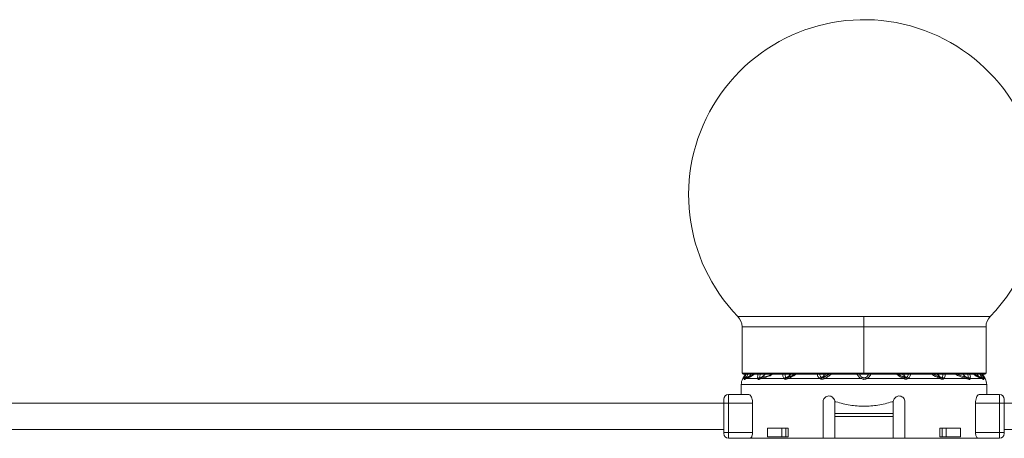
# Model space of a CAD drawing. Header units: millimetres. Extents: x -458 to 1924, y -69 to 430.
# Tile 44 of 48: x 1627 to 1796, y 158 to 230. Entities that reach past the tile are written whole.
import ezdxf

# ---------------------------------------------------------------- set-up
doc = ezdxf.new("R2010")
doc.units = ezdxf.units.MM

# ---------------------------------------------------------------- blocks, each defined once
blk = doc.blocks.new('Drawing View6')
at = {"color": 7, "linetype": 'Continuous', "lineweight": 18}
for p, q in [((-21.58, 0), (-43.15, 0)), ((-21.58, -1.74), (-21.58, 0)), ((0, 0), (-21.58, 0)), ((-42.45, -1.74), (-42.45, -9.69)), ((-21.58, -1.74), (-42.45, -1.74)), ((-21.58, -1.74), (-21.58, -9.69)), ((-0.7, -1.74), (-21.58, -1.74)), ((-0.7, -9.69), (-0.7, -1.74)), ((-21.58, -9.69), (-42.45, -9.69)), ((-41.85, -9.89), (-42.29, -10.63)), ((-42.25, -9.89), (-21.58, -9.89)), ((-27.52, -9.89), (-28.48, -10.45)), ((-21.58, -9.69), (-21.58, -9.89)), ((-0.7, -9.69), (-21.58, -9.69)), ((-21.58, -9.89), (-0.9, -9.89)), ((-8.58, -10.43), (-9.67, -9.89)), ((-4.17, -10.42), (-5.68, -9.89)), ((-1.31, -9.89), (-0.86, -10.63)), ((-42.58, -11.66), (-42.58, -13.35)), ((-0.58, -11.66), (-42.58, -11.66)), ((-42.29, -10.63), (-42.05, -10.63)), ((-41.74, -10.63), (-42.04, -10.75)), ((-41.74, -10.63), (-39.73, -10.63)), ((-39.17, -10.63), (-35.22, -10.63)), ((-34.64, -10.63), (-29.07, -10.63)), ((-21.14, -10.63), (-14.72, -10.63)), ((-14.13, -10.63), (-8.52, -10.63)), ((-7.93, -10.63), (-3.98, -10.63)), ((-3.42, -10.63), (-1.41, -10.63)), ((-1.12, -10.75), (-1.41, -10.63)), ((-1.11, -10.63), (-0.86, -10.63)), ((-0.58, -13.35), (-0.58, -11.66)), ((-44.78, -14.85), (-44.78, -13.35)), ((-41.27, -13.35), (-44.78, -13.35)), ((1.62, -13.35), (-1.89, -13.35)), ((1.62, -13.35), (1.62, -14.85)), ((-45.58, -14.85), (-197.58, -14.85)), ((-45.58, -14.85), (-45.58, -14.15)), ((-45.58, -14.85), (-44.78, -14.85)), ((-45.58, -19.85), (-45.58, -14.85)), ((-40.64, -14.85), (-44.78, -14.85)), ((-44.78, -19.85), (-44.78, -14.85)), ((-40.64, -14.85), (-40.64, -19.85)), ((-28.58, -20.85), (-28.58, -14.6)), ((-26.58, -16.6), (-26.58, -14.6)), ((-26.58, -14.6), (-26.37, -14.6)), ((-16.79, -14.6), (-16.58, -14.6)), ((-16.58, -14.6), (-16.58, -16.6)), ((-14.58, -14.6), (-14.58, -20.85)), ((-2.51, -14.85), (-2.51, -19.85)), ((1.62, -14.85), (-2.51, -14.85)), ((2.42, -14.85), (1.62, -14.85)), ((1.62, -14.85), (1.62, -19.85)), ((2.42, -14.15), (2.42, -14.85)), ((74.83, -14.85), (2.42, -14.85)), ((2.42, -14.85), (2.42, -19.85)), ((-16.58, -16.6), (-26.58, -16.6)), ((-26.58, -17.1), (-26.58, -16.6)), ((-16.58, -17.1), (-16.58, -16.6)), ((-16.58, -17.1), (-26.58, -17.1)), ((-26.58, -17.1), (-26.58, -20.85)), ((-16.58, -20.85), (-16.58, -17.1)), ((-45.58, -19.35), (-197.58, -19.35)), ((-45.58, -20.05), (-45.58, -19.85)), ((-45.58, -19.85), (-44.78, -19.85)), ((-44.78, -20.85), (-44.78, -19.85)), ((-44.78, -19.85), (-40.64, -19.85)), ((-38.09, -19.1), (-38.09, -20.6)), ((-35.62, -19.1), (-38.09, -19.1)), ((-35.62, -20.6), (-35.62, -19.1)), ((-35.62, -19.1), (-34.95, -19.1)), ((-34.95, -20.6), (-34.95, -19.1)), ((-34.55, -19.1), (-34.95, -19.1)), ((-34.55, -19.1), (-34.55, -20.6)), ((-8.6, -19.1), (-8.6, -20.6)), ((-8.21, -19.1), (-8.6, -19.1)), ((-8.21, -20.6), (-8.21, -19.1)), ((-8.21, -19.1), (-7.54, -19.1)), ((-7.54, -20.6), (-7.54, -19.1)), ((-5.07, -19.1), (-7.54, -19.1)), ((-5.07, -19.1), (-5.07, -20.6)), ((1.62, -19.85), (-2.51, -19.85)), ((1.62, -19.85), (1.62, -20.85)), ((2.42, -19.85), (1.62, -19.85)), ((74.83, -19.35), (2.42, -19.35)), ((2.42, -20.05), (2.42, -19.85)), ((-44.78, -20.85), (-41.07, -20.85)), ((-41.07, -20.85), (-28.58, -20.85)), ((-35.62, -20.6), (-38.09, -20.6)), ((-34.95, -20.6), (-35.62, -20.6)), ((-34.55, -20.6), (-34.95, -20.6)), ((-26.58, -20.85), (-28.58, -20.85)), ((-26.58, -20.85), (-16.58, -20.85)), ((-14.58, -20.85), (-16.58, -20.85)), ((-14.58, -20.85), (-2.08, -20.85)), ((-8.21, -20.6), (-8.6, -20.6)), ((-7.54, -20.6), (-8.21, -20.6)), ((-5.07, -20.6), (-7.54, -20.6)), ((1.62, -20.85), (-2.08, -20.85))]:
    blk.add_line(p, q, dxfattribs=at)
at = {"color": 7, "linetype": 'Continuous', "lineweight": 18, "flags": 128}
blk.add_lwpolyline([(-28.39, -10.63), (-27.62, -10.63), (-26.84, -10.63), (-26.05, -10.63), (-25.25, -10.63), (-24.44, -10.63), (-23.64, -10.63), (-22.83, -10.63), (-22.01, -10.63)], dxfattribs=at)
at = {"color": 7, "linetype": 'Continuous', "lineweight": 18}
for centre, radius, start, end in [((-21.58, 20.84), 30, 0, 224.009), ((-21.58, 20.84), 30, 315.991, 0), ((-44.95, -1.74), 2.5, 0, 44.009), ((1.8, -1.74), 2.5, 135.991, 180), ((-42.25, -9.69), 0.2, 180, 270), ((-0.9, -9.69), 0.2, 270, 0), ((-40.58, -11.66), 2, 149.0362, 180), ((-41.66, -10.9), 0.47, 100.9672, 144.8077), ((-41.61, -10.98), 0.5, 109.1019, 153.0969), ((-41.6, -10.96), 0.482, 109.3625, 154.2596), ((-41.34, -10.85), 0.464, 111.8132, 151.3198), ((-39.3, -10.98), 0.556, 101.6448, 140.4638), ((-39.18, -10.96), 0.489, 111.492, 154.5199), ((-39.15, -10.87), 0.399, 113.9413, 162.016), ((-38.82, -10.76), 0.374, 116.4592, 160.1268), ((-34.78, -10.99), 0.575, 104.4162, 140.4213), ((-34.64, -10.95), 0.506, 114.2513, 153.2837), ((-34.51, -10.65), 0.248, 134.0214, 187.8098), ((-34.4, -10.59), 0.235, 136.7077, 188.1385), ((-28.63, -10.94), 0.543, 110.8768, 144.3208), ((-28.46, -10.92), 0.521, 122.0688, 155.3334), ((-21.5, -10.9), 0.582, 126.5982, 151.6208), ((-21.65, -10.9), 0.582, 28.3791, 53.4018), ((-16.13, -9.96), 1.54, 334.6618, 341.3124), ((-15.77, -10.16), 1.15, 335.9647, 344.8865), ((-14.64, -10.88), 0.461, 25.3523, 58.9903), ((-14.52, -10.89), 0.478, 33.9668, 67.8038), ((-8.75, -10.59), 0.235, 351.8615, 43.2923), ((-8.65, -10.65), 0.248, 352.1906, 45.9788), ((-8.52, -10.95), 0.506, 26.7165, 65.7489), ((-8.37, -10.99), 0.575, 39.5788, 75.5839), ((-4.34, -10.76), 0.374, 19.8732, 63.5408), ((-4, -10.87), 0.399, 17.9841, 66.0586), ((-3.98, -10.96), 0.489, 25.4801, 68.508), ((-3.85, -10.98), 0.556, 39.5362, 78.3552), ((-1.82, -10.85), 0.464, 28.6802, 68.1868), ((-1.49, -10.9), 0.47, 35.1923, 79.0329), ((-1.55, -10.96), 0.482, 25.7404, 70.6374), ((-1.55, -10.98), 0.5, 26.9031, 70.898), ((-2.58, -11.66), 2, 0, 30.9638), ((-44.78, -14.15), 0.8, 90, 180), ((1.62, -14.15), 0.8, 0, 90), ((-44.78, -20.05), 0.8, 180, 270), ((1.62, -20.05), 0.8, 270, 0)]:
    blk.add_arc(centre, radius, start, end, dxfattribs=at)
for points, knots in [([(-42.05, -10.63), (-42.02, -10.54), (-41.95, -10.35), (-41.79, -10.05), (-41.71, -9.89)], [0, 0, 0, 0, 0.468096, 1, 1, 1, 1]), ([(-40.87, -9.89), (-40.95, -9.98), (-41.2, -10.26), (-41.54, -10.41), (-41.77, -10.51)], [0, 0, 0, 0, 0.348264, 1, 1, 1, 1]), ([(-40.86, -9.89), (-40.94, -9.98), (-41.19, -10.26), (-41.53, -10.4), (-41.76, -10.5)], [0, 0, 0, 0, 0.322153, 1, 1, 1, 1]), ([(-41.75, -10.44), (-41.73, -10.4), (-41.69, -10.32), (-41.58, -10.14), (-41.49, -9.98), (-41.44, -9.89)], [0, 0, 0, 0, 0.282717, 0.578892, 1, 1, 1, 1]), ([(-40.37, -9.89), (-40.46, -9.96), (-40.69, -10.15), (-41.02, -10.33), (-41.41, -10.51), (-41.62, -10.58), (-41.74, -10.63)], [0, 0, 0, 0, 0.1398867, 0.360724, 0.6347037, 1, 1, 1, 1]), ([(-40.45, -9.89), (-40.51, -9.93), (-41, -10.29), (-41.27, -10.36), (-41.51, -10.42)], [0, 0, 0, 0, 0.122679, 1, 1, 1, 1]), ([(-39.73, -10.63), (-39.75, -10.57), (-39.79, -10.46), (-39.77, -10.2), (-39.71, -9.99), (-39.68, -9.89)], [0, 0, 0, 0, 0.306278, 0.66202, 1, 1, 1, 1]), ([(-39.41, -10.44), (-39.42, -10.4), (-39.42, -10.32), (-39.39, -10.14), (-39.34, -9.98), (-39.3, -9.89)], [0, 0, 0, 0, 0.282619, 0.578744, 1, 1, 1, 1]), ([(-38.55, -9.89), (-38.57, -9.92), (-38.66, -10.05), (-38.92, -10.29), (-39.19, -10.42), (-39.35, -10.5)], [0, 0, 0, 0, 0.115872, 0.449722, 1, 1, 1, 1]), ([(-38.51, -9.89), (-38.54, -9.92), (-38.63, -10.05), (-38.89, -10.28), (-39.15, -10.42), (-39.31, -10.5)], [0, 0, 0, 0, 0.113271, 0.448095, 1, 1, 1, 1]), ([(-37.29, -9.89), (-37.32, -9.91), (-37.53, -10.09), (-37.95, -10.23), (-38.55, -10.47), (-38.94, -10.57), (-39.17, -10.63)], [0, 0, 0, 0, 0.048891, 0.310078, 0.599133, 1, 1, 1, 1]), ([(-37.45, -9.89), (-37.47, -9.9), (-38.05, -10.23), (-38.53, -10.33), (-38.98, -10.42)], [0, 0, 0, 0, 0.044719, 1, 1, 1, 1]), ([(-35.22, -10.63), (-35.28, -10.57), (-35.39, -10.46), (-35.48, -10.2), (-35.47, -9.99), (-35.47, -9.89)], [0, 0, 0, 0, 0.3037642, 0.6547645, 1, 1, 1, 1]), ([(-34.92, -10.44), (-34.95, -10.4), (-35.01, -10.32), (-35.05, -10.14), (-35.04, -9.98), (-35.03, -9.89)], [0, 0, 0, 0, 0.282612, 0.578727, 1, 1, 1, 1]), ([(-34.24, -9.89), (-34.25, -9.91), (-34.31, -10.04), (-34.5, -10.27), (-34.71, -10.4), (-34.84, -10.49)], [0, 0, 0, 0, 0.0905255, 0.4283247, 1, 1, 1, 1]), ([(-34.12, -9.89), (-34.13, -9.91), (-34.18, -10.02), (-34.37, -10.25), (-34.56, -10.39), (-34.68, -10.47)], [0, 0, 0, 0, 0.071997, 0.416313, 1, 1, 1, 1]), ([(-33.2, -9.89), (-33.38, -10), (-33.85, -10.32), (-34.33, -10.51), (-34.64, -10.63)], [0, 0, 0, 0, 0.37174, 1, 1, 1, 1]), ([(-33.44, -9.89), (-33.54, -9.95), (-33.91, -10.18), (-34.29, -10.32), (-34.57, -10.43)], [0, 0, 0, 0, 0.255256, 1, 1, 1, 1]), ([(-29.07, -10.63), (-29.19, -10.54), (-29.45, -10.35), (-29.54, -10.05), (-29.59, -9.89)], [0, 0, 0, 0, 0.465818, 1, 1, 1, 1]), ([(-28.82, -10.44), (-28.87, -10.4), (-28.97, -10.32), (-29.09, -10.14), (-29.12, -9.98), (-29.14, -9.89)], [0, 0, 0, 0, 0.282713, 0.578886, 1, 1, 1, 1]), ([(-28.41, -9.89), (-28.43, -9.96), (-28.51, -10.24), (-28.64, -10.38), (-28.74, -10.48)], [0, 0, 0, 0, 0.273504, 1, 1, 1, 1]), ([(-28.2, -9.89), (-28.22, -9.95), (-28.3, -10.21), (-28.4, -10.35), (-28.48, -10.45)], [0, 0, 0, 0, 0.257868, 1, 1, 1, 1]), ([(-27.18, -9.89), (-27.36, -10.03), (-27.74, -10.32), (-28.17, -10.52), (-28.39, -10.63)], [0, 0, 0, 0, 0.482432, 1, 1, 1, 1]), ([(-22.74, -9.89), (-22.73, -9.91), (-22.68, -10.03), (-22.53, -10.24), (-22.31, -10.47), (-22.1, -10.58), (-22.01, -10.63)], [0, 0, 0, 0, 0.0875512, 0.3746179, 0.7284589, 1, 1, 1, 1]), ([(-22.33, -9.89), (-22.29, -9.98), (-22.22, -10.14), (-22.04, -10.32), (-21.91, -10.4), (-21.85, -10.44)], [0, 0, 0, 0, 0.4214293, 0.7175146, 1, 1, 1, 1]), ([(-21.31, -10.44), (-21.24, -10.4), (-21.11, -10.32), (-20.94, -10.14), (-20.86, -9.98), (-20.82, -9.89)], [0, 0, 0, 0, 0.282689, 0.578819, 1, 1, 1, 1]), ([(-21.14, -10.63), (-21.03, -10.57), (-20.81, -10.44), (-20.56, -10.18), (-20.47, -9.98), (-20.42, -9.89)], [0, 0, 0, 0, 0.327806, 0.696077, 1, 1, 1, 1]), ([(-14.74, -10.62), (-15.02, -10.49), (-15.46, -10.29), (-15.82, -9.99), (-15.94, -9.89)], [0, 0, 0, 0, 0.65376, 1, 1, 1, 1]), ([(-14.67, -10.46), (-14.94, -10.33), (-15.3, -10.17), (-15.61, -9.94), (-15.68, -9.89)], [0, 0, 0, 0, 0.758653, 1, 1, 1, 1]), ([(-14.67, -10.46), (-14.75, -10.35), (-14.85, -10.21), (-14.93, -9.96), (-14.95, -9.89)], [0, 0, 0, 0, 0.728431, 1, 1, 1, 1]), ([(-14.41, -10.48), (-14.5, -10.38), (-14.64, -10.24), (-14.72, -9.97), (-14.75, -9.89)], [0, 0, 0, 0, 0.696176, 1, 1, 1, 1]), ([(-14, -9.89), (-14.02, -9.99), (-14.06, -10.15), (-14.19, -10.34), (-14.29, -10.41), (-14.34, -10.45)], [0, 0, 0, 0, 0.43113, 0.722241, 1, 1, 1, 1]), ([(-13.6, -9.89), (-13.6, -9.91), (-13.6, -10.09), (-13.77, -10.37), (-14.01, -10.54), (-14.13, -10.63)], [0, 0, 0, 0, 0.068262, 0.54938, 1, 1, 1, 1]), ([(-8.52, -10.63), (-8.81, -10.51), (-9.3, -10.32), (-9.77, -10.01), (-9.96, -9.89)], [0, 0, 0, 0, 0.602045, 1, 1, 1, 1]), ([(-8.48, -10.47), (-8.54, -10.43), (-8.69, -10.34), (-8.88, -10.14), (-9, -9.96), (-9.04, -9.89)], [0, 0, 0, 0, 0.29204, 0.713629, 1, 1, 1, 1]), ([(-8.31, -10.49), (-8.38, -10.45), (-8.55, -10.36), (-8.74, -10.15), (-8.88, -9.98), (-8.92, -9.89), (-8.92, -9.89)], [0, 0, 0, 0, 0.28583, 0.698372, 0.989823, 1, 1, 1, 1]), ([(-8.12, -9.89), (-8.11, -9.98), (-8.1, -10.14), (-8.15, -10.32), (-8.2, -10.4), (-8.23, -10.44)], [0, 0, 0, 0, 0.421454, 0.717521, 1, 1, 1, 1]), ([(-7.68, -9.89), (-7.68, -9.9), (-7.66, -10), (-7.69, -10.2), (-7.76, -10.46), (-7.88, -10.58), (-7.93, -10.63)], [0, 0, 0, 0, 0.029365, 0.330402, 0.706505, 1, 1, 1, 1]), ([(-3.98, -10.63), (-4.22, -10.57), (-4.66, -10.45), (-5.27, -10.22), (-5.67, -10.03), (-5.84, -9.91), (-5.88, -9.89)], [0, 0, 0, 0, 0.408322, 0.76264, 0.943754, 1, 1, 1, 1]), ([(-3.84, -10.5), (-4.05, -10.4), (-4.35, -10.25), (-4.56, -9.98), (-4.63, -9.89)], [0, 0, 0, 0, 0.681942, 1, 1, 1, 1]), ([(-3.8, -10.5), (-3.9, -10.46), (-4.12, -10.36), (-4.4, -10.15), (-4.55, -9.96), (-4.6, -9.89)], [0, 0, 0, 0, 0.31705, 0.750332, 1, 1, 1, 1]), ([(-3.85, -9.89), (-3.82, -9.98), (-3.76, -10.14), (-3.73, -10.32), (-3.74, -10.4), (-3.74, -10.44)], [0, 0, 0, 0, 0.421041, 0.717299, 1, 1, 1, 1]), ([(-3.47, -9.89), (-3.43, -10.05), (-3.34, -10.35), (-3.4, -10.54), (-3.42, -10.63)], [0, 0, 0, 0, 0.525536, 1, 1, 1, 1]), ([(-1.41, -10.63), (-1.55, -10.58), (-1.79, -10.5), (-2.24, -10.27), (-2.58, -10.08), (-2.77, -9.9), (-2.78, -9.89)], [0, 0, 0, 0, 0.399487, 0.712863, 0.983883, 1, 1, 1, 1]), ([(-1.65, -10.42), (-1.9, -10.37), (-2.17, -10.33), (-2.68, -9.91), (-2.7, -9.89)], [0, 0, 0, 0, 0.956086, 1, 1, 1, 1]), ([(-1.39, -10.5), (-1.49, -10.46), (-1.74, -10.37), (-2.05, -10.16), (-2.23, -9.97), (-2.3, -9.89)], [0, 0, 0, 0, 0.288519, 0.718464, 1, 1, 1, 1]), ([(-1.38, -10.51), (-1.48, -10.47), (-1.73, -10.37), (-2.05, -10.17), (-2.22, -9.97), (-2.29, -9.89)], [0, 0, 0, 0, 0.288338, 0.717896, 1, 1, 1, 1]), ([(-1.72, -9.89), (-1.66, -9.98), (-1.57, -10.14), (-1.47, -10.32), (-1.42, -10.4), (-1.4, -10.44)], [0, 0, 0, 0, 0.421045, 0.717302, 1, 1, 1, 1]), ([(-1.45, -9.89), (-1.36, -10.05), (-1.2, -10.35), (-1.14, -10.54), (-1.11, -10.63)], [0, 0, 0, 0, 0.528095, 1, 1, 1, 1]), ([(-42.05, -10.75), (-42.06, -10.74), (-42.07, -10.72), (-42.06, -10.66), (-42.05, -10.63)], [0, 0, 0, 0, 0.552011, 1, 1, 1, 1]), ([(-42.04, -10.75), (-42.04, -10.75), (-42.05, -10.75), (-42.05, -10.75), (-42.05, -10.75)], [0, 0, 0, 0, 0.560051, 1, 1, 1, 1]), ([(-41.77, -10.51), (-41.77, -10.5), (-41.78, -10.49), (-41.76, -10.45), (-41.75, -10.44)], [0, 0, 0, 0, 0.543645, 1, 1, 1, 1]), ([(-41.76, -10.5), (-41.76, -10.5), (-41.77, -10.51), (-41.77, -10.51), (-41.77, -10.51)], [0, 0, 0, 0, 0.560002, 1, 1, 1, 1]), ([(-41.51, -10.42), (-41.56, -10.44), (-41.65, -10.47), (-41.73, -10.49), (-41.76, -10.5)], [0, 0, 0, 0, 0.543046, 1, 1, 1, 1]), ([(-39.62, -10.75), (-39.65, -10.73), (-39.7, -10.71), (-39.72, -10.65), (-39.73, -10.63)], [0, 0, 0, 0, 0.5787259, 1, 1, 1, 1]), ([(-39.53, -10.74), (-39.55, -10.75), (-39.58, -10.75), (-39.61, -10.75), (-39.62, -10.75)], [0, 0, 0, 0, 0.560194, 1, 1, 1, 1]), ([(-39.17, -10.63), (-39.24, -10.65), (-39.36, -10.69), (-39.48, -10.73), (-39.53, -10.74)], [0, 0, 0, 0, 0.555292, 1, 1, 1, 1]), ([(-39.35, -10.5), (-39.37, -10.5), (-39.4, -10.48), (-39.41, -10.45), (-39.41, -10.44)], [0, 0, 0, 0, 0.571169, 1, 1, 1, 1]), ([(-39.31, -10.5), (-39.32, -10.5), (-39.34, -10.51), (-39.35, -10.5), (-39.35, -10.5)], [0, 0, 0, 0, 0.560007, 1, 1, 1, 1]), ([(-38.98, -10.42), (-39.05, -10.44), (-39.16, -10.46), (-39.26, -10.49), (-39.31, -10.5)], [0, 0, 0, 0, 0.554562, 1, 1, 1, 1]), ([(-35.09, -10.72), (-35.12, -10.71), (-35.17, -10.68), (-35.21, -10.64), (-35.22, -10.63)], [0, 0, 0, 0, 0.579744, 1, 1, 1, 1]), ([(-34.75, -10.69), (-34.81, -10.71), (-34.9, -10.75), (-35.01, -10.75), (-35.06, -10.73), (-35.09, -10.72)], [0, 0, 0, 0, 0.482193, 0.740263, 1, 1, 1, 1]), ([(-34.84, -10.49), (-34.86, -10.48), (-34.89, -10.47), (-34.91, -10.45), (-34.92, -10.44)], [0, 0, 0, 0, 0.574767, 1, 1, 1, 1]), ([(-34.68, -10.47), (-34.71, -10.49), (-34.78, -10.51), (-34.82, -10.5), (-34.84, -10.49)], [0, 0, 0, 0, 0.541687, 1, 1, 1, 1]), ([(-34.64, -10.63), (-34.66, -10.64), (-34.7, -10.66), (-34.73, -10.68), (-34.75, -10.69)], [0, 0, 0, 0, 0.558376, 1, 1, 1, 1]), ([(-34.57, -10.43), (-34.59, -10.44), (-34.63, -10.45), (-34.66, -10.47), (-34.68, -10.47)], [0, 0, 0, 0, 0.557314, 1, 1, 1, 1]), ([(-28.94, -10.7), (-28.96, -10.69), (-29.01, -10.67), (-29.05, -10.64), (-29.07, -10.63)], [0, 0, 0, 0, 0.55931, 1, 1, 1, 1]), ([(-28.39, -10.63), (-28.44, -10.65), (-28.54, -10.71), (-28.68, -10.74), (-28.82, -10.74), (-28.9, -10.72), (-28.94, -10.7)], [0, 0, 0, 0, 0.273675, 0.544486, 0.766897, 1, 1, 1, 1]), ([(-28.74, -10.48), (-28.76, -10.47), (-28.79, -10.46), (-28.81, -10.44), (-28.82, -10.44)], [0, 0, 0, 0, 0.555851, 1, 1, 1, 1]), ([(-28.48, -10.45), (-28.5, -10.46), (-28.54, -10.48), (-28.61, -10.5), (-28.68, -10.5), (-28.72, -10.48), (-28.74, -10.48)], [0, 0, 0, 0, 0.255573, 0.503234, 0.749597, 1, 1, 1, 1]), ([(-28.39, -10.63), (-28.42, -10.58), (-28.46, -10.5), (-28.47, -10.46), (-28.48, -10.45)], [0, 0, 0, 0, 0.559299, 1, 1, 1, 1]), ([(-22.01, -10.63), (-21.94, -10.66), (-21.81, -10.73), (-21.6, -10.76), (-21.42, -10.74), (-21.27, -10.7), (-21.18, -10.65), (-21.14, -10.63)], [0, 0, 0, 0, 0.269902, 0.490211, 0.672926, 0.851395, 1, 1, 1, 1]), ([(-21.85, -10.44), (-21.81, -10.45), (-21.75, -10.48), (-21.65, -10.5), (-21.56, -10.51), (-21.44, -10.49), (-21.36, -10.46), (-21.31, -10.44)], [0, 0, 0, 0, 0.212437, 0.388959, 0.539022, 0.670349, 1, 1, 1, 1]), ([(-14.72, -10.63), (-14.73, -10.63), (-14.73, -10.62), (-14.74, -10.62), (-14.74, -10.62)], [0, 0, 0, 0, 0.558902, 1, 1, 1, 1]), ([(-14.23, -10.68), (-14.27, -10.69), (-14.34, -10.72), (-14.47, -10.72), (-14.6, -10.69), (-14.68, -10.65), (-14.72, -10.63)], [0, 0, 0, 0, 0.249494, 0.497197, 0.746131, 1, 1, 1, 1]), ([(-14.66, -10.46), (-14.67, -10.46), (-14.67, -10.46), (-14.67, -10.46), (-14.67, -10.46)], [0, 0, 0, 0, 0.5572157, 1, 1, 1, 1]), ([(-14.41, -10.48), (-14.43, -10.49), (-14.46, -10.5), (-14.53, -10.5), (-14.6, -10.49), (-14.64, -10.47), (-14.66, -10.46)], [0, 0, 0, 0, 0.2508524, 0.4979909, 0.7459051, 1, 1, 1, 1]), ([(-14.34, -10.45), (-14.35, -10.46), (-14.37, -10.47), (-14.4, -10.48), (-14.41, -10.48)], [0, 0, 0, 0, 0.562939, 1, 1, 1, 1]), ([(-14.13, -10.63), (-14.14, -10.64), (-14.18, -10.66), (-14.21, -10.67), (-14.23, -10.68)], [0, 0, 0, 0, 0.559965, 1, 1, 1, 1]), ([(-8.48, -10.47), (-8.5, -10.47), (-8.53, -10.45), (-8.56, -10.44), (-8.58, -10.43)], [0, 0, 0, 0, 0.562686, 1, 1, 1, 1]), ([(-8.4, -10.69), (-8.42, -10.68), (-8.46, -10.66), (-8.5, -10.64), (-8.52, -10.63)], [0, 0, 0, 0, 0.561612, 1, 1, 1, 1]), ([(-8.31, -10.49), (-8.34, -10.5), (-8.38, -10.51), (-8.45, -10.48), (-8.48, -10.47)], [0, 0, 0, 0, 0.540903, 1, 1, 1, 1]), ([(-8.07, -10.72), (-8.11, -10.74), (-8.19, -10.75), (-8.31, -10.73), (-8.37, -10.7), (-8.4, -10.69)], [0, 0, 0, 0, 0.4808387, 0.7383008, 1, 1, 1, 1]), ([(-8.23, -10.44), (-8.24, -10.45), (-8.27, -10.47), (-8.3, -10.48), (-8.31, -10.49)], [0, 0, 0, 0, 0.569816, 1, 1, 1, 1]), ([(-7.93, -10.63), (-7.95, -10.65), (-7.99, -10.69), (-8.04, -10.71), (-8.07, -10.72)], [0, 0, 0, 0, 0.56467, 1, 1, 1, 1]), ([(-3.84, -10.5), (-3.9, -10.49), (-4.01, -10.46), (-4.12, -10.43), (-4.17, -10.42)], [0, 0, 0, 0, 0.565432, 1, 1, 1, 1]), ([(-3.63, -10.74), (-3.69, -10.72), (-3.81, -10.69), (-3.93, -10.65), (-3.98, -10.63)], [0, 0, 0, 0, 0.564676, 1, 1, 1, 1]), ([(-3.8, -10.5), (-3.81, -10.5), (-3.82, -10.51), (-3.84, -10.5), (-3.84, -10.5)], [0, 0, 0, 0, 0.559121, 1, 1, 1, 1]), ([(-3.74, -10.44), (-3.74, -10.45), (-3.75, -10.48), (-3.78, -10.5), (-3.8, -10.5)], [0, 0, 0, 0, 0.509913, 1, 1, 1, 1]), ([(-3.54, -10.75), (-3.55, -10.75), (-3.58, -10.75), (-3.61, -10.75), (-3.63, -10.74)], [0, 0, 0, 0, 0.559055, 1, 1, 1, 1]), ([(-3.42, -10.63), (-3.44, -10.66), (-3.46, -10.72), (-3.51, -10.74), (-3.54, -10.75)], [0, 0, 0, 0, 0.541803, 1, 1, 1, 1]), ([(-1.39, -10.5), (-1.43, -10.49), (-1.51, -10.47), (-1.6, -10.43), (-1.65, -10.42)], [0, 0, 0, 0, 0.542941, 1, 1, 1, 1]), ([(-1.4, -10.44), (-1.39, -10.46), (-1.37, -10.49), (-1.38, -10.5), (-1.38, -10.51)], [0, 0, 0, 0, 0.510723, 1, 1, 1, 1]), ([(-1.38, -10.51), (-1.39, -10.51), (-1.39, -10.51), (-1.39, -10.5), (-1.39, -10.5)], [0, 0, 0, 0, 0.5597797, 1, 1, 1, 1]), ([(-1.1, -10.75), (-1.1, -10.75), (-1.11, -10.75), (-1.12, -10.75), (-1.12, -10.75)], [0, 0, 0, 0, 0.559761, 1, 1, 1, 1]), ([(-1.11, -10.63), (-1.1, -10.66), (-1.08, -10.73), (-1.1, -10.74), (-1.1, -10.75)], [0, 0, 0, 0, 0.572072, 1, 1, 1, 1]), ([(-40.64, -14.85), (-40.65, -14.7), (-40.66, -14.38), (-40.77, -13.96), (-40.91, -13.62), (-41.09, -13.39), (-41.21, -13.37), (-41.27, -13.35)], [0, 0, 0, 0, 0.192981, 0.385659, 0.586478, 0.804523, 1, 1, 1, 1]), ([(-1.89, -13.35), (-1.94, -13.37), (-2.07, -13.4), (-2.26, -13.65), (-2.42, -14.05), (-2.5, -14.49), (-2.51, -14.76), (-2.51, -14.85)], [0, 0, 0, 0, 0.198955, 0.434328, 0.666448, 0.882432, 1, 1, 1, 1]), ([(-28.58, -14.6), (-28.57, -14.53), (-28.56, -14.34), (-28.44, -14.07), (-28.23, -13.82), (-27.94, -13.65), (-27.6, -13.58), (-27.25, -13.64), (-26.94, -13.81), (-26.71, -14.07), (-26.59, -14.35), (-26.58, -14.53), (-26.58, -14.6)], [0, 0, 0, 0, 0.072436, 0.171678, 0.273655, 0.380851, 0.493082, 0.607601, 0.720798, 0.830386, 0.936169, 1, 1, 1, 1]), ([(-21.58, -15.37), (-22.38, -15.33), (-24.02, -15.27), (-25.57, -14.83), (-26.37, -14.6)], [0, 0, 0, 0, 0.486988, 1, 1, 1, 1]), ([(-16.79, -14.6), (-17.58, -14.83), (-19.14, -15.27), (-20.78, -15.33), (-21.58, -15.37)], [0, 0, 0, 0, 0.513031, 1, 1, 1, 1]), ([(-16.58, -14.6), (-16.57, -14.53), (-16.56, -14.34), (-16.44, -14.07), (-16.23, -13.82), (-15.93, -13.65), (-15.6, -13.58), (-15.25, -13.63), (-14.94, -13.8), (-14.71, -14.07), (-14.59, -14.36), (-14.58, -14.54), (-14.58, -14.6)], [0, 0, 0, 0, 0.070113, 0.172193, 0.275296, 0.380868, 0.489956, 0.602613, 0.717149, 0.830046, 0.937783, 1, 1, 1, 1]), ([(-41.07, -20.85), (-41.03, -20.84), (-40.93, -20.81), (-40.79, -20.62), (-40.69, -20.33), (-40.65, -20.06), (-40.65, -19.9), (-40.64, -19.85)], [0, 0, 0, 0, 0.237843, 0.475882, 0.706486, 0.917911, 1, 1, 1, 1]), ([(-2.51, -19.85), (-2.51, -19.88), (-2.51, -20.01), (-2.48, -20.24), (-2.41, -20.51), (-2.3, -20.72), (-2.19, -20.84), (-2.11, -20.85), (-2.08, -20.85)], [0, 0, 0, 0, 0.0479667, 0.2355684, 0.4257295, 0.6288691, 0.8495596, 1, 1, 1, 1])]:
    blk.add_open_spline(points, degree=3, knots=knots, dxfattribs=at)

msp = doc.modelspace()

# ---------------------------------------------------------------- block references
at = {"color": 7, "linetype": 'Continuous', "lineweight": 18}
msp.add_blockref('Drawing View6', (1793.22, 179.21), dxfattribs=at)

doc.saveas('drawing.dxf')
